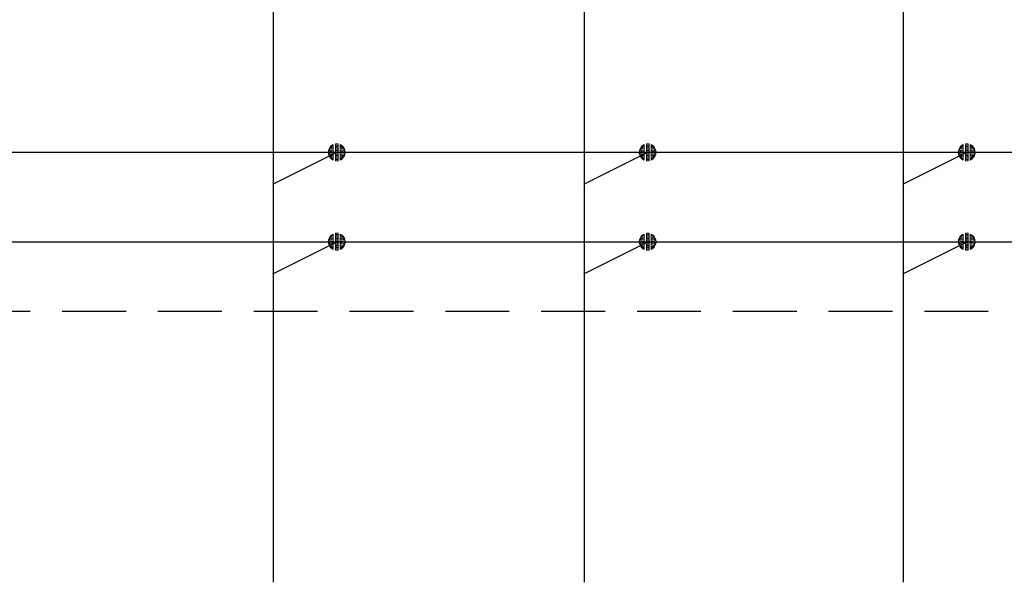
# Model space of a CAD drawing. Header units: millimetres. Extents: x 2505 to 3495, y 1397 to 1684.
# Tile 8 of 59: x 2611 to 2642, y 1608 to 1625. Entities that reach past the tile are written whole.
import ezdxf

# ---------------------------------------------------------------- set-up
doc = ezdxf.new("R2010")
doc.units = ezdxf.units.MM
doc.linetypes.add('( Dashed )', pattern=[0.75, 0.5, -0.25])
for name, color, linetype, lineweight in [('Biała 020', 7, 'Continuous', 13), ('EB_PRZEWODY', 3, 'Continuous', 20), ('SZYNY', 1, 'Continuous', 40)]:
    doc.layers.add(name, color=color, linetype=linetype, lineweight=lineweight)

# ---------------------------------------------------------------- blocks, each defined once
blk = doc.blocks.new('*U35')
for p, q in [((-0.637, 0.172), (-0.658, 0.021)), ((-0.637, 0.172), (-0.658, 0.021)), ((-0.637, 0.002), (-0.656, -0.028)), ((-0.598, 0.282), (-0.637, 0.172)), ((-0.598, 0.282), (-0.637, 0.172)), ((-0.598, 0.142), (-0.637, 0.087)), ((-0.598, 0.002), (-0.637, 0.002)), ((-0.513, 0.425), (-0.598, 0.282)), ((-0.513, 0.425), (-0.598, 0.282)), ((-0.513, 0.285), (-0.598, 0.188)), ((-0.513, 0.145), (-0.598, 0.095)), ((-0.513, 0.006), (-0.598, 0.002)), ((-0.399, 0.524), (-0.513, 0.425)), ((-0.399, 0.524), (-0.513, 0.425)), ((-0.399, 0.408), (-0.513, 0.332)), ((-0.399, 0.291), (-0.513, 0.239)), ((-0.399, 0.175), (-0.513, 0.145)), ((-0.399, 0.058), (-0.513, 0.052)), ((-0.267, 0.605), (-0.399, 0.524)), ((-0.267, 0.605), (-0.399, 0.524)), ((-0.267, 0.495), (-0.399, 0.429)), ((-0.267, 0.385), (-0.399, 0.334)), ((-0.267, 0.274), (-0.399, 0.238)), ((-0.267, 0.164), (-0.399, 0.143)), ((-0.267, 0.053), (-0.399, 0.048)), ((-0.267, 0.605), (-0.267, -0.609)), ((-0.267, 0.605), (-0.267, -0.609)), ((-0.105, 0.664), (0.105, 0.664)), ((-0.105, 0.664), (0.105, 0.664)), ((-0.105, -0.664), (-0.105, 0.664)), ((-0.105, 0.664), (-0.105, -0.664)), ((-0.105, 0.562), (0.105, 0.562)), ((-0.105, 0.46), (0.105, 0.46)), ((-0.105, 0.358), (0.105, 0.358)), ((-0.105, 0.256), (0.105, 0.256)), ((-0.105, 0.153), (0.105, 0.153)), ((-0.105, 0.051), (0.105, 0.051)), ((0.105, -0.664), (0.105, 0.664)), ((0.105, 0.664), (0.105, -0.664)), ((0.267, 0.605), (0.267, -0.609)), ((0.267, 0.605), (0.267, -0.609)), ((0.267, 0.605), (0.399, 0.524)), ((0.267, 0.605), (0.399, 0.524)), ((0.267, 0.495), (0.399, 0.429)), ((0.267, 0.385), (0.399, 0.334)), ((0.267, 0.274), (0.399, 0.238)), ((0.267, 0.164), (0.399, 0.143)), ((0.267, 0.053), (0.399, 0.048)), ((0.399, 0.524), (0.513, 0.425)), ((0.399, 0.524), (0.513, 0.425)), ((0.399, 0.408), (0.513, 0.332)), ((0.399, 0.291), (0.513, 0.239)), ((0.399, 0.175), (0.513, 0.145)), ((0.399, 0.058), (0.513, 0.052)), ((0.513, 0.425), (0.598, 0.282)), ((0.513, 0.425), (0.598, 0.282)), ((0.513, 0.285), (0.598, 0.188)), ((0.513, 0.145), (0.598, 0.095)), ((0.513, 0.006), (0.598, 0.002)), ((0.598, 0.282), (0.637, 0.172)), ((0.598, 0.282), (0.637, 0.172)), ((0.598, 0.142), (0.637, 0.087)), ((0.598, 0.002), (0.637, 0.002)), ((0.637, 0.172), (0.658, 0.021)), ((0.637, 0.172), (0.658, 0.021)), ((0.637, 0.002), (0.656, -0.028)), ((-0.654, -0.076), (-0.637, -0.168)), ((-0.637, -0.168), (-0.654, -0.076)), ((-0.598, -0.138), (-0.637, -0.083)), ((-0.637, -0.168), (-0.598, -0.278)), ((-0.598, -0.278), (-0.637, -0.168)), ((-0.513, -0.134), (-0.598, -0.091)), ((-0.513, -0.274), (-0.598, -0.185)), ((-0.598, -0.278), (-0.513, -0.414)), ((-0.513, -0.414), (-0.598, -0.278)), ((-0.399, -0.058), (-0.513, -0.041)), ((-0.399, -0.175), (-0.513, -0.134)), ((-0.399, -0.291), (-0.513, -0.228)), ((-0.399, -0.408), (-0.513, -0.321)), ((-0.513, -0.414), (-0.399, -0.524)), ((-0.399, -0.524), (-0.513, -0.414)), ((-0.267, -0.057), (-0.399, -0.048)), ((-0.267, -0.167), (-0.399, -0.143)), ((-0.267, -0.278), (-0.399, -0.238)), ((-0.267, -0.388), (-0.399, -0.334)), ((-0.267, -0.499), (-0.399, -0.429)), ((-0.399, -0.524), (-0.267, -0.609)), ((-0.267, -0.609), (-0.399, -0.524)), ((-0.105, -0.051), (0.105, -0.051)), ((-0.105, -0.153), (0.105, -0.153)), ((-0.105, -0.256), (0.105, -0.256)), ((-0.105, -0.358), (0.105, -0.358)), ((-0.105, -0.46), (0.105, -0.46)), ((-0.105, -0.562), (0.105, -0.562)), ((0.105, -0.664), (-0.105, -0.664)), ((-0.105, -0.664), (0.105, -0.664)), ((0.267, -0.057), (0.399, -0.048)), ((0.267, -0.167), (0.399, -0.143)), ((0.267, -0.278), (0.399, -0.238)), ((0.267, -0.388), (0.399, -0.334)), ((0.267, -0.499), (0.399, -0.429)), ((0.399, -0.524), (0.267, -0.609)), ((0.267, -0.609), (0.399, -0.524)), ((0.399, -0.058), (0.513, -0.041)), ((0.399, -0.175), (0.513, -0.134)), ((0.399, -0.291), (0.513, -0.228)), ((0.399, -0.408), (0.513, -0.321)), ((0.513, -0.414), (0.399, -0.524)), ((0.399, -0.524), (0.513, -0.414)), ((0.513, -0.134), (0.598, -0.091)), ((0.513, -0.274), (0.598, -0.185)), ((0.598, -0.278), (0.513, -0.414)), ((0.513, -0.414), (0.598, -0.278)), ((0.598, -0.138), (0.637, -0.083)), ((0.637, -0.168), (0.598, -0.278)), ((0.598, -0.278), (0.637, -0.168)), ((0.654, -0.076), (0.637, -0.168)), ((0.637, -0.168), (0.654, -0.076))]:
    blk.add_line(p, q)
at = {"ltscale": 5}
blk.add_line((0.658, 0.021), (0.658, -0.076), dxfattribs=at)
blk.add_point((0, 0))
blk = doc.blocks.new('*U36')
for p, q in [((-0.637, 0.172), (-0.658, 0.021)), ((-0.637, 0.172), (-0.658, 0.021)), ((-0.637, 0.002), (-0.656, -0.028)), ((-0.598, 0.282), (-0.637, 0.172)), ((-0.598, 0.282), (-0.637, 0.172)), ((-0.598, 0.142), (-0.637, 0.087)), ((-0.598, 0.002), (-0.637, 0.002)), ((-0.513, 0.425), (-0.598, 0.282)), ((-0.513, 0.425), (-0.598, 0.282)), ((-0.513, 0.285), (-0.598, 0.188)), ((-0.513, 0.145), (-0.598, 0.095)), ((-0.513, 0.006), (-0.598, 0.002)), ((-0.399, 0.524), (-0.513, 0.425)), ((-0.399, 0.524), (-0.513, 0.425)), ((-0.399, 0.408), (-0.513, 0.332)), ((-0.399, 0.291), (-0.513, 0.239)), ((-0.399, 0.175), (-0.513, 0.145)), ((-0.399, 0.058), (-0.513, 0.052)), ((-0.267, 0.605), (-0.399, 0.524)), ((-0.267, 0.605), (-0.399, 0.524)), ((-0.267, 0.495), (-0.399, 0.429)), ((-0.267, 0.385), (-0.399, 0.334)), ((-0.267, 0.274), (-0.399, 0.238)), ((-0.267, 0.164), (-0.399, 0.143)), ((-0.267, 0.053), (-0.399, 0.048)), ((-0.267, 0.605), (-0.267, -0.609)), ((-0.267, 0.605), (-0.267, -0.609)), ((-0.105, 0.664), (0.105, 0.664)), ((-0.105, 0.664), (0.105, 0.664)), ((-0.105, -0.664), (-0.105, 0.664)), ((-0.105, 0.664), (-0.105, -0.664)), ((-0.105, 0.562), (0.105, 0.562)), ((-0.105, 0.46), (0.105, 0.46)), ((-0.105, 0.358), (0.105, 0.358)), ((-0.105, 0.256), (0.105, 0.256)), ((-0.105, 0.153), (0.105, 0.153)), ((-0.105, 0.051), (0.105, 0.051)), ((0.105, -0.664), (0.105, 0.664)), ((0.105, 0.664), (0.105, -0.664)), ((0.267, 0.605), (0.267, -0.609)), ((0.267, 0.605), (0.267, -0.609)), ((0.267, 0.605), (0.399, 0.524)), ((0.267, 0.605), (0.399, 0.524)), ((0.267, 0.495), (0.399, 0.429)), ((0.267, 0.385), (0.399, 0.334)), ((0.267, 0.274), (0.399, 0.238)), ((0.267, 0.164), (0.399, 0.143)), ((0.267, 0.053), (0.399, 0.048)), ((0.399, 0.524), (0.513, 0.425)), ((0.399, 0.524), (0.513, 0.425)), ((0.399, 0.408), (0.513, 0.332)), ((0.399, 0.291), (0.513, 0.239)), ((0.399, 0.175), (0.513, 0.145)), ((0.399, 0.058), (0.513, 0.052)), ((0.513, 0.425), (0.598, 0.282)), ((0.513, 0.425), (0.598, 0.282)), ((0.513, 0.285), (0.598, 0.188)), ((0.513, 0.145), (0.598, 0.095)), ((0.513, 0.006), (0.598, 0.002)), ((0.598, 0.282), (0.637, 0.172)), ((0.598, 0.282), (0.637, 0.172)), ((0.598, 0.142), (0.637, 0.087)), ((0.598, 0.002), (0.637, 0.002)), ((0.637, 0.172), (0.658, 0.021)), ((0.637, 0.172), (0.658, 0.021)), ((0.637, 0.002), (0.656, -0.028)), ((-0.654, -0.076), (-0.637, -0.168)), ((-0.637, -0.168), (-0.654, -0.076)), ((-0.598, -0.138), (-0.637, -0.083)), ((-0.637, -0.168), (-0.598, -0.278)), ((-0.598, -0.278), (-0.637, -0.168)), ((-0.513, -0.134), (-0.598, -0.091)), ((-0.513, -0.274), (-0.598, -0.185)), ((-0.598, -0.278), (-0.513, -0.414)), ((-0.513, -0.414), (-0.598, -0.278)), ((-0.399, -0.058), (-0.513, -0.041)), ((-0.399, -0.175), (-0.513, -0.134)), ((-0.399, -0.291), (-0.513, -0.228)), ((-0.399, -0.408), (-0.513, -0.321)), ((-0.513, -0.414), (-0.399, -0.524)), ((-0.399, -0.524), (-0.513, -0.414)), ((-0.267, -0.057), (-0.399, -0.048)), ((-0.267, -0.167), (-0.399, -0.143)), ((-0.267, -0.278), (-0.399, -0.238)), ((-0.267, -0.388), (-0.399, -0.334)), ((-0.267, -0.499), (-0.399, -0.429)), ((-0.399, -0.524), (-0.267, -0.609)), ((-0.267, -0.609), (-0.399, -0.524)), ((-0.105, -0.051), (0.105, -0.051)), ((-0.105, -0.153), (0.105, -0.153)), ((-0.105, -0.256), (0.105, -0.256)), ((-0.105, -0.358), (0.105, -0.358)), ((-0.105, -0.46), (0.105, -0.46)), ((-0.105, -0.562), (0.105, -0.562)), ((0.105, -0.664), (-0.105, -0.664)), ((-0.105, -0.664), (0.105, -0.664)), ((0.267, -0.057), (0.399, -0.048)), ((0.267, -0.167), (0.399, -0.143)), ((0.267, -0.278), (0.399, -0.238)), ((0.267, -0.388), (0.399, -0.334)), ((0.267, -0.499), (0.399, -0.429)), ((0.399, -0.524), (0.267, -0.609)), ((0.267, -0.609), (0.399, -0.524)), ((0.399, -0.058), (0.513, -0.041)), ((0.399, -0.175), (0.513, -0.134)), ((0.399, -0.291), (0.513, -0.228)), ((0.399, -0.408), (0.513, -0.321)), ((0.513, -0.414), (0.399, -0.524)), ((0.399, -0.524), (0.513, -0.414)), ((0.513, -0.134), (0.598, -0.091)), ((0.513, -0.274), (0.598, -0.185)), ((0.598, -0.278), (0.513, -0.414)), ((0.513, -0.414), (0.598, -0.278)), ((0.598, -0.138), (0.637, -0.083)), ((0.637, -0.168), (0.598, -0.278)), ((0.598, -0.278), (0.637, -0.168)), ((0.654, -0.076), (0.637, -0.168)), ((0.637, -0.168), (0.654, -0.076))]:
    blk.add_line(p, q)
at = {"ltscale": 5}
blk.add_line((0.658, 0.021), (0.658, -0.076), dxfattribs=at)
blk.add_point((0, 0))
blk = doc.blocks.new('*U23')
for p, q in [((-0.637, 0.172), (-0.658, 0.021)), ((-0.637, 0.172), (-0.658, 0.021)), ((-0.637, 0.002), (-0.656, -0.028)), ((-0.598, 0.282), (-0.637, 0.172)), ((-0.598, 0.282), (-0.637, 0.172)), ((-0.598, 0.142), (-0.637, 0.087)), ((-0.598, 0.002), (-0.637, 0.002)), ((-0.513, 0.425), (-0.598, 0.282)), ((-0.513, 0.425), (-0.598, 0.282)), ((-0.513, 0.285), (-0.598, 0.188)), ((-0.513, 0.145), (-0.598, 0.095)), ((-0.513, 0.006), (-0.598, 0.002)), ((-0.399, 0.524), (-0.513, 0.425)), ((-0.399, 0.524), (-0.513, 0.425)), ((-0.399, 0.408), (-0.513, 0.332)), ((-0.399, 0.291), (-0.513, 0.239)), ((-0.399, 0.175), (-0.513, 0.145)), ((-0.399, 0.058), (-0.513, 0.052)), ((-0.267, 0.605), (-0.399, 0.524)), ((-0.267, 0.605), (-0.399, 0.524)), ((-0.267, 0.495), (-0.399, 0.429)), ((-0.267, 0.385), (-0.399, 0.334)), ((-0.267, 0.274), (-0.399, 0.238)), ((-0.267, 0.164), (-0.399, 0.143)), ((-0.267, 0.053), (-0.399, 0.048)), ((-0.267, 0.605), (-0.267, -0.609)), ((-0.267, 0.605), (-0.267, -0.609)), ((-0.105, 0.664), (0.105, 0.664)), ((-0.105, 0.664), (0.105, 0.664)), ((-0.105, -0.664), (-0.105, 0.664)), ((-0.105, 0.664), (-0.105, -0.664)), ((-0.105, 0.562), (0.105, 0.562)), ((-0.105, 0.46), (0.105, 0.46)), ((-0.105, 0.358), (0.105, 0.358)), ((-0.105, 0.256), (0.105, 0.256)), ((-0.105, 0.153), (0.105, 0.153)), ((-0.105, 0.051), (0.105, 0.051)), ((0.105, -0.664), (0.105, 0.664)), ((0.105, 0.664), (0.105, -0.664)), ((0.267, 0.605), (0.267, -0.609)), ((0.267, 0.605), (0.267, -0.609)), ((0.267, 0.605), (0.399, 0.524)), ((0.267, 0.605), (0.399, 0.524)), ((0.267, 0.495), (0.399, 0.429)), ((0.267, 0.385), (0.399, 0.334)), ((0.267, 0.274), (0.399, 0.238)), ((0.267, 0.164), (0.399, 0.143)), ((0.267, 0.053), (0.399, 0.048)), ((0.399, 0.524), (0.513, 0.425)), ((0.399, 0.524), (0.513, 0.425)), ((0.399, 0.408), (0.513, 0.332)), ((0.399, 0.291), (0.513, 0.239)), ((0.399, 0.175), (0.513, 0.145)), ((0.399, 0.058), (0.513, 0.052)), ((0.513, 0.425), (0.598, 0.282)), ((0.513, 0.425), (0.598, 0.282)), ((0.513, 0.285), (0.598, 0.188)), ((0.513, 0.145), (0.598, 0.095)), ((0.513, 0.006), (0.598, 0.002)), ((0.598, 0.282), (0.637, 0.172)), ((0.598, 0.282), (0.637, 0.172)), ((0.598, 0.142), (0.637, 0.087)), ((0.598, 0.002), (0.637, 0.002)), ((0.637, 0.172), (0.658, 0.021)), ((0.637, 0.172), (0.658, 0.021)), ((0.637, 0.002), (0.656, -0.028)), ((-0.654, -0.076), (-0.637, -0.168)), ((-0.637, -0.168), (-0.654, -0.076)), ((-0.598, -0.138), (-0.637, -0.083)), ((-0.637, -0.168), (-0.598, -0.278)), ((-0.598, -0.278), (-0.637, -0.168)), ((-0.513, -0.134), (-0.598, -0.091)), ((-0.513, -0.274), (-0.598, -0.185)), ((-0.598, -0.278), (-0.513, -0.414)), ((-0.513, -0.414), (-0.598, -0.278)), ((-0.399, -0.058), (-0.513, -0.041)), ((-0.399, -0.175), (-0.513, -0.134)), ((-0.399, -0.291), (-0.513, -0.228)), ((-0.399, -0.408), (-0.513, -0.321)), ((-0.513, -0.414), (-0.399, -0.524)), ((-0.399, -0.524), (-0.513, -0.414)), ((-0.267, -0.057), (-0.399, -0.048)), ((-0.267, -0.167), (-0.399, -0.143)), ((-0.267, -0.278), (-0.399, -0.238)), ((-0.267, -0.388), (-0.399, -0.334)), ((-0.267, -0.499), (-0.399, -0.429)), ((-0.399, -0.524), (-0.267, -0.609)), ((-0.267, -0.609), (-0.399, -0.524)), ((-0.105, -0.051), (0.105, -0.051)), ((-0.105, -0.153), (0.105, -0.153)), ((-0.105, -0.256), (0.105, -0.256)), ((-0.105, -0.358), (0.105, -0.358)), ((-0.105, -0.46), (0.105, -0.46)), ((-0.105, -0.562), (0.105, -0.562)), ((0.105, -0.664), (-0.105, -0.664)), ((-0.105, -0.664), (0.105, -0.664)), ((0.267, -0.057), (0.399, -0.048)), ((0.267, -0.167), (0.399, -0.143)), ((0.267, -0.278), (0.399, -0.238)), ((0.267, -0.388), (0.399, -0.334)), ((0.267, -0.499), (0.399, -0.429)), ((0.399, -0.524), (0.267, -0.609)), ((0.267, -0.609), (0.399, -0.524)), ((0.399, -0.058), (0.513, -0.041)), ((0.399, -0.175), (0.513, -0.134)), ((0.399, -0.291), (0.513, -0.228)), ((0.399, -0.408), (0.513, -0.321)), ((0.513, -0.414), (0.399, -0.524)), ((0.399, -0.524), (0.513, -0.414)), ((0.513, -0.134), (0.598, -0.091)), ((0.513, -0.274), (0.598, -0.185)), ((0.598, -0.278), (0.513, -0.414)), ((0.513, -0.414), (0.598, -0.278)), ((0.598, -0.138), (0.637, -0.083)), ((0.637, -0.168), (0.598, -0.278)), ((0.598, -0.278), (0.637, -0.168)), ((0.654, -0.076), (0.637, -0.168)), ((0.637, -0.168), (0.654, -0.076))]:
    blk.add_line(p, q)
at = {"ltscale": 5}
blk.add_line((0.658, 0.021), (0.658, -0.076), dxfattribs=at)
blk.add_point((0, 0))
blk = doc.blocks.new('*U24')
for p, q in [((-0.637, 0.172), (-0.658, 0.021)), ((-0.637, 0.172), (-0.658, 0.021)), ((-0.637, 0.002), (-0.656, -0.028)), ((-0.598, 0.282), (-0.637, 0.172)), ((-0.598, 0.282), (-0.637, 0.172)), ((-0.598, 0.142), (-0.637, 0.087)), ((-0.598, 0.002), (-0.637, 0.002)), ((-0.513, 0.425), (-0.598, 0.282)), ((-0.513, 0.425), (-0.598, 0.282)), ((-0.513, 0.285), (-0.598, 0.188)), ((-0.513, 0.145), (-0.598, 0.095)), ((-0.513, 0.006), (-0.598, 0.002)), ((-0.399, 0.524), (-0.513, 0.425)), ((-0.399, 0.524), (-0.513, 0.425)), ((-0.399, 0.408), (-0.513, 0.332)), ((-0.399, 0.291), (-0.513, 0.239)), ((-0.399, 0.175), (-0.513, 0.145)), ((-0.399, 0.058), (-0.513, 0.052)), ((-0.267, 0.605), (-0.399, 0.524)), ((-0.267, 0.605), (-0.399, 0.524)), ((-0.267, 0.495), (-0.399, 0.429)), ((-0.267, 0.385), (-0.399, 0.334)), ((-0.267, 0.274), (-0.399, 0.238)), ((-0.267, 0.164), (-0.399, 0.143)), ((-0.267, 0.053), (-0.399, 0.048)), ((-0.267, 0.605), (-0.267, -0.609)), ((-0.267, 0.605), (-0.267, -0.609)), ((-0.105, 0.664), (0.105, 0.664)), ((-0.105, 0.664), (0.105, 0.664)), ((-0.105, -0.664), (-0.105, 0.664)), ((-0.105, 0.664), (-0.105, -0.664)), ((-0.105, 0.562), (0.105, 0.562)), ((-0.105, 0.46), (0.105, 0.46)), ((-0.105, 0.358), (0.105, 0.358)), ((-0.105, 0.256), (0.105, 0.256)), ((-0.105, 0.153), (0.105, 0.153)), ((-0.105, 0.051), (0.105, 0.051)), ((0.105, -0.664), (0.105, 0.664)), ((0.105, 0.664), (0.105, -0.664)), ((0.267, 0.605), (0.267, -0.609)), ((0.267, 0.605), (0.267, -0.609)), ((0.267, 0.605), (0.399, 0.524)), ((0.267, 0.605), (0.399, 0.524)), ((0.267, 0.495), (0.399, 0.429)), ((0.267, 0.385), (0.399, 0.334)), ((0.267, 0.274), (0.399, 0.238)), ((0.267, 0.164), (0.399, 0.143)), ((0.267, 0.053), (0.399, 0.048)), ((0.399, 0.524), (0.513, 0.425)), ((0.399, 0.524), (0.513, 0.425)), ((0.399, 0.408), (0.513, 0.332)), ((0.399, 0.291), (0.513, 0.239)), ((0.399, 0.175), (0.513, 0.145)), ((0.399, 0.058), (0.513, 0.052)), ((0.513, 0.425), (0.598, 0.282)), ((0.513, 0.425), (0.598, 0.282)), ((0.513, 0.285), (0.598, 0.188)), ((0.513, 0.145), (0.598, 0.095)), ((0.513, 0.006), (0.598, 0.002)), ((0.598, 0.282), (0.637, 0.172)), ((0.598, 0.282), (0.637, 0.172)), ((0.598, 0.142), (0.637, 0.087)), ((0.598, 0.002), (0.637, 0.002)), ((0.637, 0.172), (0.658, 0.021)), ((0.637, 0.172), (0.658, 0.021)), ((0.637, 0.002), (0.656, -0.028)), ((-0.654, -0.076), (-0.637, -0.168)), ((-0.637, -0.168), (-0.654, -0.076)), ((-0.598, -0.138), (-0.637, -0.083)), ((-0.637, -0.168), (-0.598, -0.278)), ((-0.598, -0.278), (-0.637, -0.168)), ((-0.513, -0.134), (-0.598, -0.091)), ((-0.513, -0.274), (-0.598, -0.185)), ((-0.598, -0.278), (-0.513, -0.414)), ((-0.513, -0.414), (-0.598, -0.278)), ((-0.399, -0.058), (-0.513, -0.041)), ((-0.399, -0.175), (-0.513, -0.134)), ((-0.399, -0.291), (-0.513, -0.228)), ((-0.399, -0.408), (-0.513, -0.321)), ((-0.513, -0.414), (-0.399, -0.524)), ((-0.399, -0.524), (-0.513, -0.414)), ((-0.267, -0.057), (-0.399, -0.048)), ((-0.267, -0.167), (-0.399, -0.143)), ((-0.267, -0.278), (-0.399, -0.238)), ((-0.267, -0.388), (-0.399, -0.334)), ((-0.267, -0.499), (-0.399, -0.429)), ((-0.399, -0.524), (-0.267, -0.609)), ((-0.267, -0.609), (-0.399, -0.524)), ((-0.105, -0.051), (0.105, -0.051)), ((-0.105, -0.153), (0.105, -0.153)), ((-0.105, -0.256), (0.105, -0.256)), ((-0.105, -0.358), (0.105, -0.358)), ((-0.105, -0.46), (0.105, -0.46)), ((-0.105, -0.562), (0.105, -0.562)), ((0.105, -0.664), (-0.105, -0.664)), ((-0.105, -0.664), (0.105, -0.664)), ((0.267, -0.057), (0.399, -0.048)), ((0.267, -0.167), (0.399, -0.143)), ((0.267, -0.278), (0.399, -0.238)), ((0.267, -0.388), (0.399, -0.334)), ((0.267, -0.499), (0.399, -0.429)), ((0.399, -0.524), (0.267, -0.609)), ((0.267, -0.609), (0.399, -0.524)), ((0.399, -0.058), (0.513, -0.041)), ((0.399, -0.175), (0.513, -0.134)), ((0.399, -0.291), (0.513, -0.228)), ((0.399, -0.408), (0.513, -0.321)), ((0.513, -0.414), (0.399, -0.524)), ((0.399, -0.524), (0.513, -0.414)), ((0.513, -0.134), (0.598, -0.091)), ((0.513, -0.274), (0.598, -0.185)), ((0.598, -0.278), (0.513, -0.414)), ((0.513, -0.414), (0.598, -0.278)), ((0.598, -0.138), (0.637, -0.083)), ((0.637, -0.168), (0.598, -0.278)), ((0.598, -0.278), (0.637, -0.168)), ((0.654, -0.076), (0.637, -0.168)), ((0.637, -0.168), (0.654, -0.076))]:
    blk.add_line(p, q)
at = {"ltscale": 5}
blk.add_line((0.658, 0.021), (0.658, -0.076), dxfattribs=at)
blk.add_point((0, 0))
blk = doc.blocks.new('*U17')
for p, q in [((-0.637, 0.172), (-0.658, 0.021)), ((-0.637, 0.172), (-0.658, 0.021)), ((-0.637, 0.002), (-0.656, -0.028)), ((-0.598, 0.282), (-0.637, 0.172)), ((-0.598, 0.282), (-0.637, 0.172)), ((-0.598, 0.142), (-0.637, 0.087)), ((-0.598, 0.002), (-0.637, 0.002)), ((-0.513, 0.425), (-0.598, 0.282)), ((-0.513, 0.425), (-0.598, 0.282)), ((-0.513, 0.285), (-0.598, 0.188)), ((-0.513, 0.145), (-0.598, 0.095)), ((-0.513, 0.006), (-0.598, 0.002)), ((-0.399, 0.524), (-0.513, 0.425)), ((-0.399, 0.524), (-0.513, 0.425)), ((-0.399, 0.408), (-0.513, 0.332)), ((-0.399, 0.291), (-0.513, 0.239)), ((-0.399, 0.175), (-0.513, 0.145)), ((-0.399, 0.058), (-0.513, 0.052)), ((-0.267, 0.605), (-0.399, 0.524)), ((-0.267, 0.605), (-0.399, 0.524)), ((-0.267, 0.495), (-0.399, 0.429)), ((-0.267, 0.385), (-0.399, 0.334)), ((-0.267, 0.274), (-0.399, 0.238)), ((-0.267, 0.164), (-0.399, 0.143)), ((-0.267, 0.053), (-0.399, 0.048)), ((-0.267, 0.605), (-0.267, -0.609)), ((-0.267, 0.605), (-0.267, -0.609)), ((-0.105, 0.664), (0.105, 0.664)), ((-0.105, 0.664), (0.105, 0.664)), ((-0.105, -0.664), (-0.105, 0.664)), ((-0.105, 0.664), (-0.105, -0.664)), ((-0.105, 0.562), (0.105, 0.562)), ((-0.105, 0.46), (0.105, 0.46)), ((-0.105, 0.358), (0.105, 0.358)), ((-0.105, 0.256), (0.105, 0.256)), ((-0.105, 0.153), (0.105, 0.153)), ((-0.105, 0.051), (0.105, 0.051)), ((0.105, -0.664), (0.105, 0.664)), ((0.105, 0.664), (0.105, -0.664)), ((0.267, 0.605), (0.267, -0.609)), ((0.267, 0.605), (0.267, -0.609)), ((0.267, 0.605), (0.399, 0.524)), ((0.267, 0.605), (0.399, 0.524)), ((0.267, 0.495), (0.399, 0.429)), ((0.267, 0.385), (0.399, 0.334)), ((0.267, 0.274), (0.399, 0.238)), ((0.267, 0.164), (0.399, 0.143)), ((0.267, 0.053), (0.399, 0.048)), ((0.399, 0.524), (0.513, 0.425)), ((0.399, 0.524), (0.513, 0.425)), ((0.399, 0.408), (0.513, 0.332)), ((0.399, 0.291), (0.513, 0.239)), ((0.399, 0.175), (0.513, 0.145)), ((0.399, 0.058), (0.513, 0.052)), ((0.513, 0.425), (0.598, 0.282)), ((0.513, 0.425), (0.598, 0.282)), ((0.513, 0.285), (0.598, 0.188)), ((0.513, 0.145), (0.598, 0.095)), ((0.513, 0.006), (0.598, 0.002)), ((0.598, 0.282), (0.637, 0.172)), ((0.598, 0.282), (0.637, 0.172)), ((0.598, 0.142), (0.637, 0.087)), ((0.598, 0.002), (0.637, 0.002)), ((0.637, 0.172), (0.658, 0.021)), ((0.637, 0.172), (0.658, 0.021)), ((0.637, 0.002), (0.656, -0.028)), ((-0.654, -0.076), (-0.637, -0.168)), ((-0.637, -0.168), (-0.654, -0.076)), ((-0.598, -0.138), (-0.637, -0.083)), ((-0.637, -0.168), (-0.598, -0.278)), ((-0.598, -0.278), (-0.637, -0.168)), ((-0.513, -0.134), (-0.598, -0.091)), ((-0.513, -0.274), (-0.598, -0.185)), ((-0.598, -0.278), (-0.513, -0.414)), ((-0.513, -0.414), (-0.598, -0.278)), ((-0.399, -0.058), (-0.513, -0.041)), ((-0.399, -0.175), (-0.513, -0.134)), ((-0.399, -0.291), (-0.513, -0.228)), ((-0.399, -0.408), (-0.513, -0.321)), ((-0.513, -0.414), (-0.399, -0.524)), ((-0.399, -0.524), (-0.513, -0.414)), ((-0.267, -0.057), (-0.399, -0.048)), ((-0.267, -0.167), (-0.399, -0.143)), ((-0.267, -0.278), (-0.399, -0.238)), ((-0.267, -0.388), (-0.399, -0.334)), ((-0.267, -0.499), (-0.399, -0.429)), ((-0.399, -0.524), (-0.267, -0.609)), ((-0.267, -0.609), (-0.399, -0.524)), ((-0.105, -0.051), (0.105, -0.051)), ((-0.105, -0.153), (0.105, -0.153)), ((-0.105, -0.256), (0.105, -0.256)), ((-0.105, -0.358), (0.105, -0.358)), ((-0.105, -0.46), (0.105, -0.46)), ((-0.105, -0.562), (0.105, -0.562)), ((0.105, -0.664), (-0.105, -0.664)), ((-0.105, -0.664), (0.105, -0.664)), ((0.267, -0.057), (0.399, -0.048)), ((0.267, -0.167), (0.399, -0.143)), ((0.267, -0.278), (0.399, -0.238)), ((0.267, -0.388), (0.399, -0.334)), ((0.267, -0.499), (0.399, -0.429)), ((0.399, -0.524), (0.267, -0.609)), ((0.267, -0.609), (0.399, -0.524)), ((0.399, -0.058), (0.513, -0.041)), ((0.399, -0.175), (0.513, -0.134)), ((0.399, -0.291), (0.513, -0.228)), ((0.399, -0.408), (0.513, -0.321)), ((0.513, -0.414), (0.399, -0.524)), ((0.399, -0.524), (0.513, -0.414)), ((0.513, -0.134), (0.598, -0.091)), ((0.513, -0.274), (0.598, -0.185)), ((0.598, -0.278), (0.513, -0.414)), ((0.513, -0.414), (0.598, -0.278)), ((0.598, -0.138), (0.637, -0.083)), ((0.637, -0.168), (0.598, -0.278)), ((0.598, -0.278), (0.637, -0.168)), ((0.654, -0.076), (0.637, -0.168)), ((0.637, -0.168), (0.654, -0.076))]:
    blk.add_line(p, q)
at = {"ltscale": 5}
blk.add_line((0.658, 0.021), (0.658, -0.076), dxfattribs=at)
blk.add_point((0, 0))
blk = doc.blocks.new('*U18')
for p, q in [((-0.637, 0.172), (-0.658, 0.021)), ((-0.637, 0.172), (-0.658, 0.021)), ((-0.637, 0.002), (-0.656, -0.028)), ((-0.598, 0.282), (-0.637, 0.172)), ((-0.598, 0.282), (-0.637, 0.172)), ((-0.598, 0.142), (-0.637, 0.087)), ((-0.598, 0.002), (-0.637, 0.002)), ((-0.513, 0.425), (-0.598, 0.282)), ((-0.513, 0.425), (-0.598, 0.282)), ((-0.513, 0.285), (-0.598, 0.188)), ((-0.513, 0.145), (-0.598, 0.095)), ((-0.513, 0.006), (-0.598, 0.002)), ((-0.399, 0.524), (-0.513, 0.425)), ((-0.399, 0.524), (-0.513, 0.425)), ((-0.399, 0.408), (-0.513, 0.332)), ((-0.399, 0.291), (-0.513, 0.239)), ((-0.399, 0.175), (-0.513, 0.145)), ((-0.399, 0.058), (-0.513, 0.052)), ((-0.267, 0.605), (-0.399, 0.524)), ((-0.267, 0.605), (-0.399, 0.524)), ((-0.267, 0.495), (-0.399, 0.429)), ((-0.267, 0.385), (-0.399, 0.334)), ((-0.267, 0.274), (-0.399, 0.238)), ((-0.267, 0.164), (-0.399, 0.143)), ((-0.267, 0.053), (-0.399, 0.048)), ((-0.267, 0.605), (-0.267, -0.609)), ((-0.267, 0.605), (-0.267, -0.609)), ((-0.105, 0.664), (0.105, 0.664)), ((-0.105, 0.664), (0.105, 0.664)), ((-0.105, -0.664), (-0.105, 0.664)), ((-0.105, 0.664), (-0.105, -0.664)), ((-0.105, 0.562), (0.105, 0.562)), ((-0.105, 0.46), (0.105, 0.46)), ((-0.105, 0.358), (0.105, 0.358)), ((-0.105, 0.256), (0.105, 0.256)), ((-0.105, 0.153), (0.105, 0.153)), ((-0.105, 0.051), (0.105, 0.051)), ((0.105, -0.664), (0.105, 0.664)), ((0.105, 0.664), (0.105, -0.664)), ((0.267, 0.605), (0.267, -0.609)), ((0.267, 0.605), (0.267, -0.609)), ((0.267, 0.605), (0.399, 0.524)), ((0.267, 0.605), (0.399, 0.524)), ((0.267, 0.495), (0.399, 0.429)), ((0.267, 0.385), (0.399, 0.334)), ((0.267, 0.274), (0.399, 0.238)), ((0.267, 0.164), (0.399, 0.143)), ((0.267, 0.053), (0.399, 0.048)), ((0.399, 0.524), (0.513, 0.425)), ((0.399, 0.524), (0.513, 0.425)), ((0.399, 0.408), (0.513, 0.332)), ((0.399, 0.291), (0.513, 0.239)), ((0.399, 0.175), (0.513, 0.145)), ((0.399, 0.058), (0.513, 0.052)), ((0.513, 0.425), (0.598, 0.282)), ((0.513, 0.425), (0.598, 0.282)), ((0.513, 0.285), (0.598, 0.188)), ((0.513, 0.145), (0.598, 0.095)), ((0.513, 0.006), (0.598, 0.002)), ((0.598, 0.282), (0.637, 0.172)), ((0.598, 0.282), (0.637, 0.172)), ((0.598, 0.142), (0.637, 0.087)), ((0.598, 0.002), (0.637, 0.002)), ((0.637, 0.172), (0.658, 0.021)), ((0.637, 0.172), (0.658, 0.021)), ((0.637, 0.002), (0.656, -0.028)), ((-0.654, -0.076), (-0.637, -0.168)), ((-0.637, -0.168), (-0.654, -0.076)), ((-0.598, -0.138), (-0.637, -0.083)), ((-0.637, -0.168), (-0.598, -0.278)), ((-0.598, -0.278), (-0.637, -0.168)), ((-0.513, -0.134), (-0.598, -0.091)), ((-0.513, -0.274), (-0.598, -0.185)), ((-0.598, -0.278), (-0.513, -0.414)), ((-0.513, -0.414), (-0.598, -0.278)), ((-0.399, -0.058), (-0.513, -0.041)), ((-0.399, -0.175), (-0.513, -0.134)), ((-0.399, -0.291), (-0.513, -0.228)), ((-0.399, -0.408), (-0.513, -0.321)), ((-0.513, -0.414), (-0.399, -0.524)), ((-0.399, -0.524), (-0.513, -0.414)), ((-0.267, -0.057), (-0.399, -0.048)), ((-0.267, -0.167), (-0.399, -0.143)), ((-0.267, -0.278), (-0.399, -0.238)), ((-0.267, -0.388), (-0.399, -0.334)), ((-0.267, -0.499), (-0.399, -0.429)), ((-0.399, -0.524), (-0.267, -0.609)), ((-0.267, -0.609), (-0.399, -0.524)), ((-0.105, -0.051), (0.105, -0.051)), ((-0.105, -0.153), (0.105, -0.153)), ((-0.105, -0.256), (0.105, -0.256)), ((-0.105, -0.358), (0.105, -0.358)), ((-0.105, -0.46), (0.105, -0.46)), ((-0.105, -0.562), (0.105, -0.562)), ((0.105, -0.664), (-0.105, -0.664)), ((-0.105, -0.664), (0.105, -0.664)), ((0.267, -0.057), (0.399, -0.048)), ((0.267, -0.167), (0.399, -0.143)), ((0.267, -0.278), (0.399, -0.238)), ((0.267, -0.388), (0.399, -0.334)), ((0.267, -0.499), (0.399, -0.429)), ((0.399, -0.524), (0.267, -0.609)), ((0.267, -0.609), (0.399, -0.524)), ((0.399, -0.058), (0.513, -0.041)), ((0.399, -0.175), (0.513, -0.134)), ((0.399, -0.291), (0.513, -0.228)), ((0.399, -0.408), (0.513, -0.321)), ((0.513, -0.414), (0.399, -0.524)), ((0.399, -0.524), (0.513, -0.414)), ((0.513, -0.134), (0.598, -0.091)), ((0.513, -0.274), (0.598, -0.185)), ((0.598, -0.278), (0.513, -0.414)), ((0.513, -0.414), (0.598, -0.278)), ((0.598, -0.138), (0.637, -0.083)), ((0.637, -0.168), (0.598, -0.278)), ((0.598, -0.278), (0.637, -0.168)), ((0.654, -0.076), (0.637, -0.168)), ((0.637, -0.168), (0.654, -0.076))]:
    blk.add_line(p, q)
at = {"ltscale": 5}
blk.add_line((0.658, 0.021), (0.658, -0.076), dxfattribs=at)
blk.add_point((0, 0))

msp = doc.modelspace()

# ---------------------------------------------------------------- linework, layer by layer
at = {"layer": 'Biała 020', "color": 1, "linetype": '( Dashed )', "lineweight": -3, "ltscale": 4}
msp.add_lwpolyline([(2546.224, 1616.214), (2645.182, 1616.214), (2645.182, 1676.175), (2546.224, 1676.175)], dxfattribs=at)
at = {"layer": 'EB_PRZEWODY', "lineweight": -3, "ltscale": 5}
for p, q in [((2618.832, 1630.005), (2618.832, 1607.731)), ((2628.568, 1630.005), (2628.568, 1607.731)), ((2638.557, 1630.005), (2638.557, 1607.731))]:
    msp.add_line(p, q, dxfattribs=at)
at = {"layer": 'EB_PRZEWODY', "lineweight": -3}
for p, q in [((2618.822, 1620.192), (2620.822, 1621.192)), ((2628.558, 1620.192), (2630.558, 1621.192)), ((2638.547, 1620.192), (2640.547, 1621.192)), ((2618.822, 1617.392), (2620.822, 1618.392)), ((2628.558, 1617.392), (2630.558, 1618.392)), ((2638.547, 1617.392), (2640.547, 1618.392))]:
    msp.add_line(p, q, dxfattribs=at)
at = {"layer": 'SZYNY', "color": 5, "lineweight": -3}
for q in [(2639.629, 1621.192), (2651.376, 1621.192)]:
    msp.add_line((2588.943, 1621.192), q, dxfattribs=at)
at = {"layer": 'SZYNY', "color": 4, "lineweight": -3}
msp.add_line((2571.442, 1618.392), (2651.376, 1618.392), dxfattribs=at)

# ---------------------------------------------------------------- block references
at = {"layer": 'EB_PRZEWODY', "lineweight": -3, "xscale": 0.4, "yscale": 0.4, "zscale": 0.4}
for name, p in [('*U36', (2620.822, 1621.192)), ('*U24', (2630.558, 1621.192)), ('*U18', (2640.547, 1621.192)), ('*U35', (2620.822, 1618.392)), ('*U23', (2630.558, 1618.392)), ('*U17', (2640.547, 1618.392))]:
    msp.add_blockref(name, p, dxfattribs=at)

doc.saveas('drawing.dxf')
